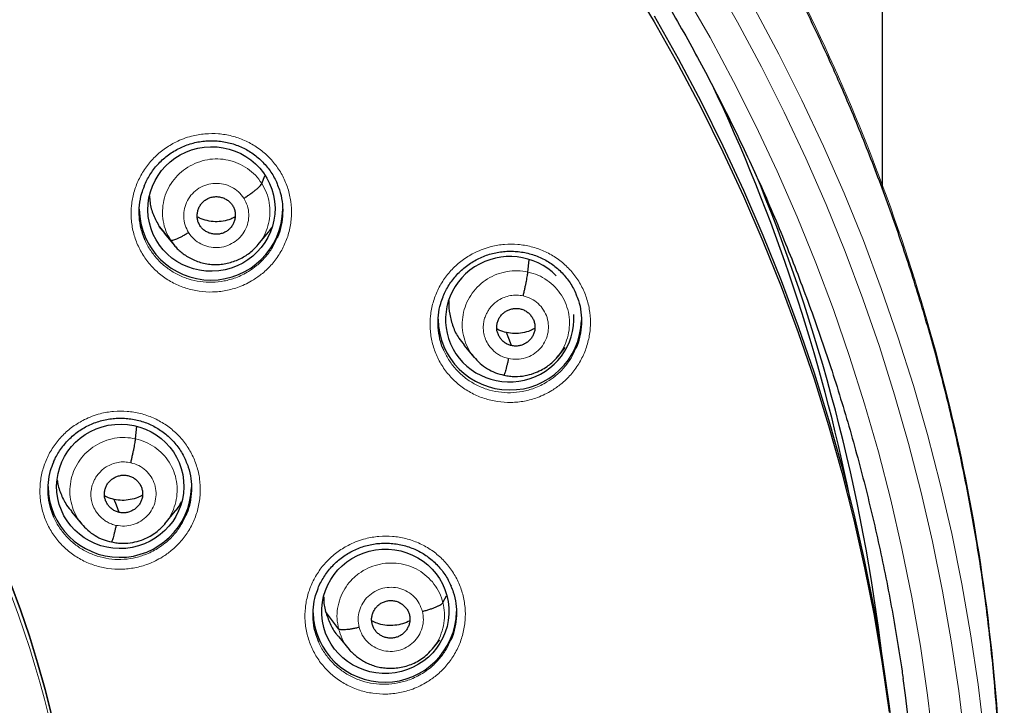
# Model space of a CAD drawing. Header units: millimetres. Extents: x 8 to 2314, y 12 to 2305.
# Tile 77 of 156: x 1110 to 1134, y 1816 to 1832. Entities that reach past the tile are written whole.
import ezdxf

# ---------------------------------------------------------------- set-up
doc = ezdxf.new("R2010")
doc.units = ezdxf.units.MM

msp = doc.modelspace()

# ---------------------------------------------------------------- linework, layer by layer
at = {"color": 7, "linetype": 'Continuous', "lineweight": 30}
for p, q in [((1130.879, 1828.305), (1130.879, 2140.264)), ((1116.174, 1828.419), (1116.249, 1828.604)), ((1113.745, 1827.402), (1113.865, 1827.249)), ((1114.015, 1827.076), (1113.745, 1827.402)), ((1113.859, 1827.244), (1114.105, 1826.95)), ((1116.083, 1826.966), (1116.33, 1827.265)), ((1122.481, 1826.324), (1122.507, 1826.616)), ((1120.963, 1824.595), (1121.209, 1824.301)), ((1123.177, 1824.311), (1123.363, 1824.537)), ((1123.18, 1824.324), (1123.173, 1824.315)), ((1113.184, 1822.374), (1113.21, 1822.672)), ((1111.665, 1820.647), (1111.911, 1820.353)), ((1113.88, 1820.362), (1114.125, 1820.658)), ((1113.883, 1820.374), (1113.876, 1820.366)), ((1120.466, 1818.496), (1120.554, 1818.659)), ((1117.995, 1817.872), (1117.687, 1818.288)), ((1118.79, 1817.988), (1118.79, 1817.988)), ((1117.997, 1817.682), (1118.243, 1817.387)), ((1120.217, 1817.399), (1120.396, 1817.616)), ((1118.246, 1817.39), (1118.232, 1817.405))]:
    msp.add_line(p, q, dxfattribs=at)
at = {"color": 252, "linetype": 'Continuous', "lineweight": 0}
msp.add_line((1114.107, 1826.957), (1114.015, 1827.076), dxfattribs=at)
at = {"color": 7, "linetype": 'Continuous', "lineweight": 30, "flags": 128}
for points in [[(1124.872, 1833.243), (1125.47, 1832.247), (1126.041, 1831.236), (1126.585, 1830.21), (1127.101, 1829.17), (1127.59, 1828.118), (1128.05, 1827.054), (1128.482, 1825.978), (1128.885, 1824.891), (1129.259, 1823.794), (1129.603, 1822.688), (1129.918, 1821.574), (1130.203, 1820.452), (1130.458, 1819.323), (1130.683, 1818.188), (1130.877, 1817.047), (1131.041, 1815.902)], [(1125.47, 1832.39), (1126.041, 1831.379), (1126.585, 1830.353), (1127.101, 1829.314), (1127.59, 1828.261), (1128.05, 1827.197), (1128.482, 1826.121), (1128.885, 1825.034), (1129.259, 1823.937), (1129.603, 1822.832), (1129.918, 1821.717), (1130.203, 1820.595), (1130.458, 1819.466), (1130.683, 1818.331), (1130.877, 1817.19), (1131.041, 1816.045), (1131.175, 1814.896), (1131.277, 1813.744), (1131.349, 1812.59), (1131.39, 1811.434), (1131.401, 1810.471)], [(1122.092, 1824.58), (1122.027, 1824.753), (1121.975, 1824.889)], [(1112.795, 1820.63), (1112.73, 1820.803), (1112.678, 1820.94)], [(1110.228, 1818.937), (1110.455, 1818.321), (1110.666, 1817.699), (1110.86, 1817.071), (1111.037, 1816.439), (1111.197, 1815.803), (1111.34, 1815.163), (1111.466, 1814.519), (1111.575, 1813.872), (1111.666, 1813.223), (1111.74, 1812.571), (1111.797, 1811.918), (1111.836, 1811.264), (1111.858, 1810.608), (1111.862, 1809.953), (1111.849, 1809.298), (1111.818, 1808.643), (1111.769, 1807.989), (1111.76, 1807.881)], [(1111.76, 1807.881), (1111.769, 1807.989), (1111.818, 1808.643), (1111.849, 1809.298), (1111.862, 1809.953), (1111.858, 1810.608), (1111.836, 1811.264), (1111.797, 1811.918), (1111.74, 1812.571), (1111.666, 1813.223), (1111.575, 1813.872), (1111.466, 1814.519), (1111.34, 1815.163), (1111.197, 1815.803), (1111.037, 1816.439), (1110.86, 1817.071), (1110.666, 1817.699), (1110.455, 1818.321), (1110.228, 1818.937)]]:
    msp.add_lwpolyline(points, dxfattribs=at)
at = {"color": 252, "linetype": 'Continuous', "lineweight": 0, "flags": 128}
for points in [[(1132.83, 1815.219), (1132.687, 1816.406), (1132.512, 1817.59), (1132.306, 1818.768), (1132.068, 1819.941), (1131.8, 1821.107), (1131.5, 1822.266), (1131.169, 1823.416), (1130.808, 1824.558), (1130.416, 1825.69), (1129.995, 1826.812), (1129.544, 1827.923), (1129.063, 1829.021), (1128.553, 1830.107), (1128.014, 1831.179), (1127.447, 1832.237), (1126.852, 1833.281)], [(1126.21, 1832.907), (1126.796, 1831.88), (1127.354, 1830.839), (1127.884, 1829.784), (1128.386, 1828.715), (1128.859, 1827.634), (1129.303, 1826.541), (1129.718, 1825.437), (1130.103, 1824.323), (1130.459, 1823.2), (1130.784, 1822.067), (1131.079, 1820.927), (1131.344, 1819.779), (1131.577, 1818.625), (1131.78, 1817.466), (1131.952, 1816.301), (1132.093, 1815.133)], [(1127.855, 1832.548), (1128.428, 1831.48), (1128.972, 1830.397), (1129.487, 1829.3), (1129.972, 1828.191), (1130.428, 1827.069), (1130.854, 1825.936), (1131.249, 1824.793), (1131.614, 1823.639), (1131.948, 1822.477), (1132.251, 1821.307), (1132.523, 1820.129), (1132.762, 1818.944), (1132.971, 1817.754), (1133.147, 1816.559), (1133.292, 1815.36), (1133.405, 1814.158), (1133.476, 1813.119)]]:
    msp.add_lwpolyline(points, dxfattribs=at)
at = {"color": 252, "linetype": 'Continuous', "lineweight": 0}
msp.add_arc((1086.401, 1809.742), 25.454, 359.5039, 180.4634, dxfattribs=at)
at = {"color": 7, "linetype": 'Continuous', "lineweight": 30}
for centre, radius, start, end in [((1087.95, 1812.351), 43.035, 11.5165, 25.3599), ((1088.022, 1812.085), 43.159, 6.7573, 22.6762), ((1114.969, 1827.833), 1.7, 180.8175, 359.1825), ((1122.051, 1825.231), 1.7, 180.8268, 358.1728), ((1112.808, 1821.268), 1.7, 180.8247, 358.4057), ((1119.087, 1818.31), 1.7, 181.7681, 359.1733), ((1088.196, 1810.53), 43.613, 351.2618, 8.1356)]:
    msp.add_arc(centre, radius, start, end, dxfattribs=at)
for centre, major_axis, ratio in [((1114.981, 1827.816), (1.496, 0.177), 0.978637), ((1112.82, 1821.248), (1.502, 0.134), 0.977463), ((1119.101, 1818.289), (1.506, 0.084), 0.97664)]:
    msp.add_ellipse(centre, major_axis=major_axis, ratio=ratio, dxfattribs=at)
for start_param, end_param in [(0.647239, 3.429873), (3.429873, 6.240031)]:
    msp.add_ellipse((1122.048, 1825.206), major_axis=(1.511, 0.172), ratio=0.975829, start_param=start_param, end_param=end_param, dxfattribs=at)
for points, knots in [([(1133.526, 1808.406), (1133.539, 1808.549), (1133.565, 1808.848), (1133.601, 1809.319), (1133.634, 1809.836), (1133.663, 1810.397), (1133.687, 1811.002), (1133.704, 1811.652), (1133.713, 1812.373), (1133.709, 1813.167), (1133.69, 1814.036), (1133.653, 1814.955), (1133.594, 1815.903), (1133.501, 1817.018), (1133.362, 1818.284), (1133.159, 1819.695), (1132.911, 1821.095), (1132.62, 1822.481), (1132.286, 1823.853), (1131.902, 1825.24), (1131.466, 1826.64), (1130.977, 1828.05), (1130.445, 1829.438), (1129.913, 1830.706), (1129.393, 1831.855), (1128.898, 1832.88), (1128.39, 1833.871), (1127.843, 1834.881), (1127.255, 1835.903), (1126.628, 1836.932), (1125.999, 1837.907), (1125.371, 1838.831), (1124.746, 1839.705), (1124.156, 1840.492), (1123.603, 1841.2), (1123.089, 1841.833), (1122.584, 1842.433), (1122.084, 1843.007), (1121.521, 1843.632), (1120.875, 1844.324), (1120.124, 1845.091), (1119.35, 1845.846), (1118.555, 1846.587), (1117.741, 1847.31), (1116.879, 1848.04), (1115.966, 1848.775), (1115.001, 1849.511), (1114.139, 1850.133), (1113.391, 1850.649), (1112.762, 1851.067), (1112.093, 1851.495), (1111.384, 1851.933), (1110.632, 1852.377), (1109.838, 1852.826), (1109.023, 1853.266), (1108.192, 1853.693), (1107.344, 1854.108), (1106.458, 1854.521), (1105.531, 1854.928), (1104.564, 1855.33), (1103.572, 1855.716), (1102.556, 1856.087), (1101.518, 1856.439), (1100.441, 1856.778), (1099.326, 1857.101), (1098.173, 1857.405), (1096.982, 1857.687), (1095.754, 1857.946), (1094.533, 1858.171), (1093.323, 1858.362), (1092.127, 1858.521), (1090.902, 1858.651), (1089.65, 1858.753), (1088.371, 1858.819), (1087.337, 1858.851), (1086.731, 1858.847), (1086.559, 1858.846)], [0, 0, 0, 0, 0.005494, 0.011571, 0.018232, 0.025477, 0.033308, 0.041725, 0.050729, 0.061313, 0.07261, 0.084622, 0.097157, 0.109693, 0.128298, 0.146842, 0.165323, 0.183741, 0.202094, 0.22038, 0.239851, 0.259237, 0.278535, 0.29774, 0.31276, 0.3276, 0.342038, 0.35607, 0.372243, 0.387841, 0.402865, 0.417317, 0.431201, 0.444517, 0.455459, 0.465991, 0.476113, 0.485829, 0.495457, 0.508639, 0.522479, 0.536978, 0.550482, 0.564515, 0.579078, 0.594176, 0.609813, 0.625995, 0.635215, 0.64493, 0.655143, 0.665856, 0.677074, 0.688801, 0.70104, 0.712711, 0.724817, 0.737358, 0.750338, 0.763757, 0.777617, 0.791261, 0.805309, 0.819761, 0.834616, 0.849872, 0.865529, 0.881585, 0.898037, 0.913147, 0.928574, 0.944316, 0.960371, 0.976739, 0.993419, 1, 1, 1, 1]), ([(1086.559, 1854.94), (1086.697, 1854.939), (1087.1, 1854.938), (1087.766, 1854.926), (1088.558, 1854.898), (1089.349, 1854.857), (1090.139, 1854.803), (1090.928, 1854.734), (1091.716, 1854.652), (1092.503, 1854.557), (1093.287, 1854.448), (1094.069, 1854.326), (1094.85, 1854.19), (1095.627, 1854.041), (1096.402, 1853.878), (1097.174, 1853.703), (1097.942, 1853.514), (1098.707, 1853.311), (1099.469, 1853.096), (1100.226, 1852.868), (1100.979, 1852.627), (1101.728, 1852.372), (1102.472, 1852.105), (1103.211, 1851.825), (1103.945, 1851.533), (1104.674, 1851.228), (1105.397, 1850.91), (1106.115, 1850.581), (1106.826, 1850.238), (1107.531, 1849.884), (1108.23, 1849.518), (1108.922, 1849.139), (1109.608, 1848.749), (1110.286, 1848.347), (1110.957, 1847.934), (1111.621, 1847.509), (1112.276, 1847.073), (1112.924, 1846.625), (1113.564, 1846.166), (1114.196, 1845.697), (1114.819, 1845.217), (1115.433, 1844.726), (1116.039, 1844.224), (1116.636, 1843.713), (1117.223, 1843.191), (1117.801, 1842.659), (1118.369, 1842.117), (1118.928, 1841.566), (1119.477, 1841.005), (1120.015, 1840.435), (1120.543, 1839.855), (1121.061, 1839.267), (1121.569, 1838.669), (1122.065, 1838.063), (1122.551, 1837.449), (1123.026, 1836.827), (1123.489, 1836.196), (1123.942, 1835.557), (1124.382, 1834.911), (1124.812, 1834.258), (1125.229, 1833.597), (1125.635, 1832.929), (1126.028, 1832.254), (1126.41, 1831.572), (1126.779, 1830.884), (1127.136, 1830.19), (1127.48, 1829.49), (1127.812, 1828.784), (1128.132, 1828.072), (1128.438, 1827.355), (1128.732, 1826.633), (1129.013, 1825.906), (1129.281, 1825.174), (1129.535, 1824.437), (1129.777, 1823.697), (1130.005, 1822.952), (1130.22, 1822.204), (1130.422, 1821.451), (1130.61, 1820.696), (1130.784, 1819.938), (1130.945, 1819.176), (1131.093, 1818.412), (1131.226, 1817.646), (1131.318, 1817.074), (1131.361, 1816.758), (1131.369, 1816.699)], [0, 0, 0, 0, 0.006403, 0.018634, 0.030864, 0.043094, 0.055324, 0.067555, 0.079785, 0.092015, 0.104246, 0.116476, 0.128707, 0.140937, 0.153167, 0.165398, 0.177628, 0.189859, 0.202089, 0.21432, 0.22655, 0.238781, 0.251011, 0.263242, 0.275473, 0.287704, 0.299934, 0.312165, 0.324396, 0.336627, 0.348858, 0.361089, 0.37332, 0.385551, 0.397782, 0.410014, 0.422245, 0.434476, 0.446708, 0.458939, 0.47117, 0.483402, 0.495634, 0.507865, 0.520097, 0.532329, 0.544561, 0.556793, 0.569025, 0.581257, 0.593489, 0.605721, 0.617954, 0.630186, 0.642418, 0.654651, 0.666883, 0.679116, 0.691349, 0.703581, 0.715814, 0.728047, 0.74028, 0.752513, 0.764746, 0.776979, 0.789212, 0.801446, 0.813679, 0.825912, 0.838146, 0.850379, 0.862613, 0.874846, 0.88708, 0.899313, 0.911547, 0.923781, 0.936015, 0.948248, 0.960482, 0.972716, 0.98495, 0.997184, 1, 1, 1, 1]), ([(1113.386, 1828.355), (1113.387, 1828.357), (1113.404, 1828.406), (1113.449, 1828.497), (1113.522, 1828.629), (1113.609, 1828.753), (1113.706, 1828.87), (1113.815, 1828.979), (1113.933, 1829.079), (1114.059, 1829.167), (1114.193, 1829.244), (1114.333, 1829.309), (1114.476, 1829.36), (1114.624, 1829.398), (1114.775, 1829.422), (1114.928, 1829.434), (1115.082, 1829.432), (1115.236, 1829.417), (1115.388, 1829.388), (1115.535, 1829.346), (1115.677, 1829.291), (1115.812, 1829.223), (1115.94, 1829.144), (1116.061, 1829.054), (1116.174, 1828.952), (1116.278, 1828.841), (1116.372, 1828.72), (1116.453, 1828.591), (1116.509, 1828.488), (1116.533, 1828.426), (1116.539, 1828.41)], [0, 0, 0, 0, 0.001211, 0.038932, 0.076324, 0.113949, 0.151868, 0.190011, 0.228284, 0.266562, 0.304722, 0.342679, 0.380349, 0.417793, 0.455503, 0.493503, 0.531703, 0.569995, 0.608236, 0.646328, 0.684209, 0.721716, 0.759006, 0.796717, 0.834778, 0.873066, 0.911435, 0.949676, 0.987644, 1, 1, 1, 1]), ([(1113.406, 1827.084), (1113.373, 1827.17), (1113.307, 1827.345), (1113.265, 1827.626), (1113.27, 1827.909), (1113.312, 1828.157), (1113.369, 1828.3), (1113.392, 1828.355)], [0, 0, 0, 0, 0.2131807, 0.4300064, 0.6468335, 0.8639408, 1, 1, 1, 1]), ([(1115.749, 1828.07), (1115.775, 1828.087), (1115.827, 1828.12), (1115.901, 1828.171), (1115.971, 1828.222), (1116.034, 1828.271), (1116.088, 1828.317), (1116.13, 1828.358), (1116.16, 1828.394), (1116.17, 1828.411), (1116.174, 1828.419)], [0, 0, 0, 0, 0.123788, 0.248426, 0.373778, 0.499417, 0.625024, 0.750517, 0.875606, 1, 1, 1, 1]), ([(1116.535, 1828.411), (1116.555, 1828.366), (1116.613, 1828.234), (1116.66, 1827.998), (1116.677, 1827.714), (1116.639, 1827.433), (1116.588, 1827.232), (1116.539, 1827.135), (1116.532, 1827.122)], [0, 0, 0, 0, 0.113137, 0.326312, 0.539785, 0.75326, 0.96698, 1, 1, 1, 1]), ([(1113.515, 1828.13), (1113.517, 1828.077), (1113.523, 1827.922), (1113.595, 1827.671), (1113.695, 1827.491), (1113.745, 1827.402)], [0, 0, 0, 0, 0.204301, 0.601876, 1, 1, 1, 1]), ([(1114.709, 1827.423), (1114.695, 1827.449), (1114.666, 1827.5), (1114.645, 1827.586), (1114.64, 1827.674), (1114.652, 1827.761), (1114.68, 1827.845), (1114.723, 1827.922), (1114.782, 1827.988), (1114.853, 1828.042), (1114.932, 1828.082), (1115.018, 1828.106), (1115.107, 1828.111), (1115.196, 1828.1), (1115.281, 1828.072), (1115.359, 1828.03), (1115.428, 1827.974), (1115.463, 1827.927), (1115.48, 1827.903)], [0, 0, 0, 0, 0.062616, 0.12509, 0.187745, 0.250478, 0.313046, 0.375342, 0.437604, 0.499999, 0.562394, 0.624657, 0.686952, 0.749521, 0.812255, 0.874909, 0.937384, 1, 1, 1, 1]), ([(1115.48, 1827.903), (1115.494, 1827.877), (1115.523, 1827.826), (1115.544, 1827.74), (1115.549, 1827.652), (1115.537, 1827.564), (1115.509, 1827.481), (1115.465, 1827.404), (1115.407, 1827.337), (1115.336, 1827.283), (1115.256, 1827.244), (1115.17, 1827.22), (1115.081, 1827.214), (1114.993, 1827.226), (1114.908, 1827.253), (1114.83, 1827.296), (1114.76, 1827.351), (1114.726, 1827.399), (1114.709, 1827.423)], [0, 0, 0, 0, 0.062616, 0.125091, 0.187745, 0.250479, 0.313048, 0.375343, 0.437605, 0.5, 0.562396, 0.624658, 0.686953, 0.749522, 0.812255, 0.874909, 0.937384, 1, 1, 1, 1]), ([(1115.543, 1827.63), (1115.509, 1827.612), (1115.419, 1827.563), (1115.257, 1827.523), (1115.066, 1827.509), (1114.877, 1827.536), (1114.734, 1827.576), (1114.662, 1827.617), (1114.645, 1827.626)], [0, 0, 0, 0, 0.1235545, 0.3264454, 0.5294446, 0.7333343, 0.9377596, 1, 1, 1, 1]), ([(1116.325, 1827.269), (1116.348, 1827.291), (1116.383, 1827.326), (1116.406, 1827.368), (1116.414, 1827.383)], [0, 0, 0, 0, 0.655924, 1, 1, 1, 1]), ([(1114.44, 1827.256), (1114.414, 1827.24), (1114.363, 1827.208), (1114.288, 1827.167), (1114.218, 1827.131), (1114.155, 1827.102), (1114.101, 1827.081), (1114.059, 1827.07), (1114.028, 1827.067), (1114.019, 1827.073), (1114.015, 1827.076)], [0, 0, 0, 0, 0.126257, 0.251681, 0.376527, 0.500855, 0.624926, 0.749299, 0.874264, 1, 1, 1, 1]), ([(1114.099, 1826.957), (1114.123, 1826.93), (1114.172, 1826.873), (1114.261, 1826.794), (1114.365, 1826.717), (1114.484, 1826.646), (1114.617, 1826.585), (1114.759, 1826.538), (1114.907, 1826.508), (1115.057, 1826.497), (1115.208, 1826.505), (1115.357, 1826.529), (1115.503, 1826.571), (1115.641, 1826.627), (1115.771, 1826.696), (1115.89, 1826.777), (1115.999, 1826.868), (1116.06, 1826.938), (1116.09, 1826.973)], [0, 0, 0, 0, 0.048733, 0.101105, 0.15759, 0.218611, 0.284154, 0.350542, 0.416801, 0.482998, 0.549257, 0.615623, 0.682061, 0.74813, 0.812689, 0.875962, 0.938291, 1, 1, 1, 1]), ([(1120.469, 1825.737), (1120.471, 1825.741), (1120.489, 1825.793), (1120.535, 1825.888), (1120.61, 1826.019), (1120.697, 1826.142), (1120.795, 1826.259), (1120.904, 1826.368), (1121.023, 1826.466), (1121.15, 1826.554), (1121.284, 1826.631), (1121.424, 1826.694), (1121.568, 1826.745), (1121.716, 1826.782), (1121.867, 1826.807), (1122.02, 1826.818), (1122.175, 1826.815), (1122.328, 1826.799), (1122.479, 1826.77), (1122.627, 1826.727), (1122.768, 1826.672), (1122.903, 1826.604), (1123.031, 1826.524), (1123.151, 1826.434), (1123.263, 1826.332), (1123.367, 1826.22), (1123.46, 1826.099), (1123.54, 1825.97), (1123.594, 1825.869), (1123.617, 1825.81), (1123.622, 1825.798)], [0, 0, 0, 0, 0.003468, 0.041173, 0.078547, 0.116158, 0.154063, 0.192194, 0.230459, 0.268735, 0.306898, 0.344865, 0.382548, 0.420008, 0.457733, 0.495748, 0.533963, 0.57227, 0.610528, 0.648638, 0.686541, 0.724071, 0.761374, 0.799097, 0.837167, 0.875461, 0.913832, 0.952072, 0.990036, 1, 1, 1, 1]), ([(1122.368, 1825.758), (1122.375, 1825.787), (1122.389, 1825.847), (1122.408, 1825.936), (1122.427, 1826.023), (1122.444, 1826.105), (1122.458, 1826.178), (1122.469, 1826.241), (1122.477, 1826.292), (1122.48, 1826.313), (1122.481, 1826.324)], [0, 0, 0, 0, 0.1237186, 0.2483752, 0.3737509, 0.4993771, 0.6249541, 0.7504614, 0.8755998, 1, 1, 1, 1]), ([(1120.488, 1824.467), (1120.487, 1824.468), (1120.442, 1824.552), (1120.392, 1824.738), (1120.345, 1825.016), (1120.353, 1825.3), (1120.395, 1825.544), (1120.453, 1825.685), (1120.474, 1825.737)], [0, 0, 0, 0, 0.003682, 0.219988, 0.43663, 0.653273, 0.870315, 1, 1, 1, 1]), ([(1120.612, 1825.66), (1120.61, 1825.651), (1120.594, 1825.539), (1120.62, 1825.322), (1120.698, 1825.026), (1120.816, 1824.779), (1120.925, 1824.65), (1120.968, 1824.599)], [0, 0, 0, 0, 0.026055, 0.293116, 0.560324, 0.827765, 1, 1, 1, 1]), ([(1123.617, 1825.799), (1123.638, 1825.75), (1123.697, 1825.615), (1123.744, 1825.376), (1123.758, 1825.093), (1123.718, 1824.812), (1123.668, 1824.615), (1123.619, 1824.52), (1123.614, 1824.51)], [0, 0, 0, 0, 0.120426, 0.33341, 0.546763, 0.760118, 0.97385, 1, 1, 1, 1]), ([(1122.092, 1824.58), (1122.064, 1824.587), (1122.007, 1824.603), (1121.93, 1824.649), (1121.863, 1824.707), (1121.809, 1824.777), (1121.769, 1824.855), (1121.744, 1824.94), (1121.739, 1825.027), (1121.75, 1825.114), (1121.779, 1825.198), (1121.823, 1825.274), (1121.882, 1825.34), (1121.953, 1825.394), (1122.033, 1825.434), (1122.119, 1825.458), (1122.209, 1825.467), (1122.267, 1825.458), (1122.297, 1825.453)], [0, 0, 0, 0, 0.062615, 0.125099, 0.187762, 0.250498, 0.31306, 0.375343, 0.437594, 0.499984, 0.562379, 0.624642, 0.686933, 0.749499, 0.812234, 0.874896, 0.937381, 1, 1, 1, 1]), ([(1122.297, 1825.453), (1122.325, 1825.445), (1122.382, 1825.429), (1122.459, 1825.383), (1122.526, 1825.325), (1122.58, 1825.255), (1122.62, 1825.177), (1122.645, 1825.093), (1122.65, 1825.005), (1122.639, 1824.918), (1122.61, 1824.835), (1122.566, 1824.758), (1122.507, 1824.692), (1122.436, 1824.639), (1122.355, 1824.599), (1122.27, 1824.574), (1122.18, 1824.565), (1122.122, 1824.575), (1122.092, 1824.58)], [0, 0, 0, 0, 0.062616, 0.125099, 0.187763, 0.250498, 0.31306, 0.375343, 0.437595, 0.499985, 0.562381, 0.624643, 0.686934, 0.7495, 0.812235, 0.874897, 0.937381, 1, 1, 1, 1]), ([(1121.975, 1824.889), (1121.913, 1824.904), (1121.832, 1824.923), (1121.761, 1824.966), (1121.745, 1824.976)], [0, 0, 0, 0, 0.768689, 1, 1, 1, 1]), ([(1122.645, 1824.989), (1122.61, 1824.97), (1122.518, 1824.921), (1122.355, 1824.878), (1122.164, 1824.858), (1122.038, 1824.878), (1121.975, 1824.889)], [0, 0, 0, 0, 0.173634, 0.449413, 0.724411, 1, 1, 1, 1]), ([(1121.2, 1824.312), (1121.247, 1824.259), (1121.343, 1824.153), (1121.517, 1824.028), (1121.707, 1823.931), (1121.845, 1823.898), (1121.913, 1823.881)], [0, 0, 0, 0, 0.251764, 0.502335, 0.751515, 1, 1, 1, 1]), ([(1121.913, 1823.881), (1121.958, 1823.873), (1122.044, 1823.855), (1122.211, 1823.846), (1122.405, 1823.863), (1122.612, 1823.918), (1122.786, 1823.994), (1122.928, 1824.08), (1123.038, 1824.167), (1123.122, 1824.247), (1123.167, 1824.299), (1123.186, 1824.322)], [0, 0, 0, 0, 0.095421, 0.186127, 0.354093, 0.504847, 0.638339, 0.754511, 0.853429, 0.935199, 1, 1, 1, 1]), ([(1122.021, 1824.275), (1122.014, 1824.246), (1122, 1824.188), (1121.981, 1824.109), (1121.962, 1824.039), (1121.946, 1823.979), (1121.932, 1823.931), (1121.921, 1823.897), (1121.916, 1823.887), (1121.914, 1823.883)], [0, 0, 0, 0, 0.147508, 0.293569, 0.439314, 0.585063, 0.730724, 0.876202, 1, 1, 1, 1]), ([(1111.242, 1821.826), (1111.257, 1821.861), (1111.292, 1821.94), (1111.361, 1822.06), (1111.446, 1822.184), (1111.544, 1822.301), (1111.652, 1822.41), (1111.77, 1822.509), (1111.896, 1822.598), (1112.03, 1822.674), (1112.169, 1822.739), (1112.313, 1822.79), (1112.461, 1822.828), (1112.611, 1822.853), (1112.764, 1822.865), (1112.919, 1822.863), (1113.073, 1822.848), (1113.224, 1822.819), (1113.372, 1822.777), (1113.514, 1822.722), (1113.649, 1822.655), (1113.777, 1822.576), (1113.898, 1822.486), (1114.012, 1822.385), (1114.116, 1822.274), (1114.21, 1822.153), (1114.291, 1822.025), (1114.348, 1821.92), (1114.373, 1821.857), (1114.379, 1821.84)], [0, 0, 0, 0, 0.028296, 0.066046, 0.104032, 0.142314, 0.180823, 0.219464, 0.258109, 0.296632, 0.33495, 0.372974, 0.410775, 0.448849, 0.487216, 0.525788, 0.564454, 0.603074, 0.641547, 0.679812, 0.717702, 0.755373, 0.793471, 0.831921, 0.870599, 0.909358, 0.947989, 0.986347, 1, 1, 1, 1]), ([(1113.071, 1821.808), (1113.078, 1821.838), (1113.092, 1821.897), (1113.111, 1821.987), (1113.13, 1822.073), (1113.147, 1822.155), (1113.161, 1822.228), (1113.172, 1822.291), (1113.18, 1822.342), (1113.183, 1822.364), (1113.184, 1822.374)], [0, 0, 0, 0, 0.123829, 0.248514, 0.373865, 0.499438, 0.624955, 0.750414, 0.875542, 1, 1, 1, 1]), ([(1111.246, 1820.521), (1111.213, 1820.607), (1111.146, 1820.78), (1111.105, 1821.059), (1111.109, 1821.342), (1111.154, 1821.603), (1111.217, 1821.759), (1111.245, 1821.828)], [0, 0, 0, 0, 0.205263, 0.415409, 0.625556, 0.835915, 1, 1, 1, 1]), ([(1114.375, 1821.841), (1114.395, 1821.797), (1114.453, 1821.666), (1114.499, 1821.432), (1114.516, 1821.15), (1114.479, 1820.869), (1114.428, 1820.669), (1114.379, 1820.571), (1114.372, 1820.557)], [0, 0, 0, 0, 0.110586, 0.324245, 0.538105, 0.751967, 0.966036, 1, 1, 1, 1]), ([(1112.795, 1820.63), (1112.767, 1820.638), (1112.709, 1820.654), (1112.633, 1820.7), (1112.566, 1820.758), (1112.512, 1820.828), (1112.472, 1820.906), (1112.447, 1820.99), (1112.441, 1821.078), (1112.453, 1821.165), (1112.481, 1821.248), (1112.526, 1821.325), (1112.585, 1821.391), (1112.656, 1821.444), (1112.736, 1821.484), (1112.822, 1821.509), (1112.912, 1821.518), (1112.97, 1821.508), (1113, 1821.503)], [0, 0, 0, 0, 0.062615, 0.125099, 0.187762, 0.250497, 0.31306, 0.375344, 0.437596, 0.499987, 0.562382, 0.624644, 0.686935, 0.749501, 0.812236, 0.874897, 0.937381, 1, 1, 1, 1]), ([(1113, 1821.503), (1113.028, 1821.495), (1113.085, 1821.479), (1113.162, 1821.434), (1113.228, 1821.375), (1113.283, 1821.306), (1113.323, 1821.228), (1113.347, 1821.143), (1113.353, 1821.056), (1113.342, 1820.969), (1113.313, 1820.885), (1113.269, 1820.809), (1113.21, 1820.743), (1113.138, 1820.69), (1113.058, 1820.65), (1112.972, 1820.625), (1112.883, 1820.616), (1112.824, 1820.626), (1112.795, 1820.63)], [0, 0, 0, 0, 0.062616, 0.125099, 0.187762, 0.250497, 0.31306, 0.375344, 0.437596, 0.499988, 0.562383, 0.624644, 0.686935, 0.749501, 0.812236, 0.874898, 0.937382, 1, 1, 1, 1]), ([(1111.328, 1821.397), (1111.329, 1821.39), (1111.335, 1821.281), (1111.406, 1821.079), (1111.518, 1820.831), (1111.628, 1820.702), (1111.671, 1820.652)], [0, 0, 0, 0, 0.024158, 0.39324, 0.762642, 1, 1, 1, 1]), ([(1112.678, 1820.94), (1112.616, 1820.955), (1112.534, 1820.974), (1112.464, 1821.017), (1112.448, 1821.027)], [0, 0, 0, 0, 0.768643, 1, 1, 1, 1]), ([(1113.348, 1821.04), (1113.313, 1821.021), (1113.221, 1820.972), (1113.058, 1820.929), (1112.867, 1820.908), (1112.741, 1820.929), (1112.678, 1820.94)], [0, 0, 0, 0, 0.173635, 0.449414, 0.724411, 1, 1, 1, 1]), ([(1114.12, 1820.663), (1114.145, 1820.689), (1114.208, 1820.756), (1114.249, 1820.839), (1114.274, 1820.889)], [0, 0, 0, 0, 0.393454, 1, 1, 1, 1]), ([(1111.902, 1820.364), (1111.95, 1820.311), (1112.046, 1820.205), (1112.22, 1820.08), (1112.41, 1819.982), (1112.548, 1819.949), (1112.616, 1819.932)], [0, 0, 0, 0, 0.251742, 0.502306, 0.751494, 1, 1, 1, 1]), ([(1112.616, 1819.933), (1112.661, 1819.924), (1112.747, 1819.906), (1112.914, 1819.897), (1113.108, 1819.914), (1113.315, 1819.969), (1113.489, 1820.045), (1113.631, 1820.131), (1113.741, 1820.218), (1113.825, 1820.298), (1113.87, 1820.35), (1113.889, 1820.373)], [0, 0, 0, 0, 0.0954236, 0.1861314, 0.3541002, 0.5048541, 0.6383459, 0.7545162, 0.8534315, 0.9352005, 1, 1, 1, 1]), ([(1112.724, 1820.325), (1112.717, 1820.297), (1112.703, 1820.239), (1112.684, 1820.16), (1112.665, 1820.09), (1112.649, 1820.03), (1112.635, 1819.982), (1112.623, 1819.948), (1112.619, 1819.938), (1112.617, 1819.934)], [0, 0, 0, 0, 0.147382, 0.293405, 0.439178, 0.584996, 0.730735, 0.876273, 1, 1, 1, 1]), ([(1117.504, 1818.826), (1117.505, 1818.829), (1117.523, 1818.879), (1117.568, 1818.972), (1117.642, 1819.103), (1117.729, 1819.227), (1117.826, 1819.344), (1117.935, 1819.452), (1118.053, 1819.551), (1118.18, 1819.64), (1118.314, 1819.716), (1118.453, 1819.78), (1118.597, 1819.831), (1118.745, 1819.869), (1118.895, 1819.894), (1119.049, 1819.905), (1119.203, 1819.903), (1119.357, 1819.888), (1119.508, 1819.859), (1119.656, 1819.817), (1119.798, 1819.762), (1119.933, 1819.695), (1120.061, 1819.616), (1120.181, 1819.526), (1120.294, 1819.425), (1120.398, 1819.313), (1120.492, 1819.193), (1120.573, 1819.065), (1120.628, 1818.962), (1120.652, 1818.9), (1120.658, 1818.885)], [0, 0, 0, 0, 0.002362, 0.040018, 0.077341, 0.114898, 0.15275, 0.190828, 0.229039, 0.267259, 0.305363, 0.343266, 0.380884, 0.418282, 0.455953, 0.493913, 0.532076, 0.570334, 0.608549, 0.646621, 0.684491, 0.721991, 0.75927, 0.796968, 0.835011, 0.873278, 0.911623, 0.949839, 0.987783, 1, 1, 1, 1]), ([(1120.654, 1818.886), (1120.674, 1818.84), (1120.732, 1818.708), (1120.779, 1818.472), (1120.795, 1818.19), (1120.756, 1817.91), (1120.706, 1817.712), (1120.657, 1817.615), (1120.651, 1817.604)], [0, 0, 0, 0, 0.114879, 0.328444, 0.542239, 0.756035, 0.97013, 1, 1, 1, 1]), ([(1117.523, 1817.563), (1117.49, 1817.65), (1117.424, 1817.824), (1117.383, 1818.104), (1117.389, 1818.386), (1117.43, 1818.631), (1117.488, 1818.773), (1117.509, 1818.826)], [0, 0, 0, 0, 0.214602, 0.431905, 0.64921, 0.86681, 1, 1, 1, 1]), ([(1117.643, 1818.634), (1117.642, 1818.62), (1117.634, 1818.503), (1117.662, 1818.388), (1117.687, 1818.288)], [0, 0, 0, 0, 0.124228, 1, 1, 1, 1]), ([(1118.79, 1817.988), (1118.784, 1818.017), (1118.773, 1818.074), (1118.78, 1818.162), (1118.803, 1818.247), (1118.842, 1818.327), (1118.894, 1818.398), (1118.96, 1818.458), (1119.036, 1818.504), (1119.12, 1818.533), (1119.208, 1818.547), (1119.297, 1818.543), (1119.384, 1818.522), (1119.464, 1818.484), (1119.536, 1818.432), (1119.597, 1818.368), (1119.645, 1818.294), (1119.663, 1818.238), (1119.672, 1818.211)], [0, 0, 0, 0, 0.0626158, 0.1250902, 0.1877444, 0.2504775, 0.3130461, 0.3753414, 0.4376034, 0.4999988, 0.5623943, 0.6246567, 0.6869523, 0.7495213, 0.8122548, 0.8749094, 0.9373841, 1, 1, 1, 1]), ([(1119.98, 1818.288), (1120.009, 1818.296), (1120.069, 1818.312), (1120.154, 1818.338), (1120.234, 1818.366), (1120.306, 1818.395), (1120.367, 1818.423), (1120.415, 1818.45), (1120.45, 1818.475), (1120.461, 1818.489), (1120.466, 1818.496)], [0, 0, 0, 0, 0.123769, 0.248401, 0.373757, 0.499407, 0.625025, 0.750527, 0.875617, 1, 1, 1, 1]), ([(1117.687, 1818.288), (1117.718, 1818.19), (1117.781, 1817.996), (1117.897, 1817.794), (1117.984, 1817.702), (1118.001, 1817.685)], [0, 0, 0, 0, 0.448445, 0.896271, 1, 1, 1, 1]), ([(1119.672, 1818.211), (1119.677, 1818.182), (1119.688, 1818.124), (1119.681, 1818.036), (1119.658, 1817.951), (1119.62, 1817.872), (1119.567, 1817.8), (1119.501, 1817.74), (1119.425, 1817.695), (1119.341, 1817.665), (1119.253, 1817.651), (1119.164, 1817.655), (1119.078, 1817.677), (1118.997, 1817.714), (1118.925, 1817.766), (1118.864, 1817.83), (1118.816, 1817.904), (1118.798, 1817.96), (1118.79, 1817.988)], [0, 0, 0, 0, 0.062616, 0.12509, 0.187745, 0.250479, 0.313047, 0.375343, 0.437604, 0.5, 0.562395, 0.624658, 0.686954, 0.749522, 0.812255, 0.87491, 0.937384, 1, 1, 1, 1]), ([(1119.681, 1818.068), (1119.669, 1818.061), (1119.603, 1818.02), (1119.466, 1817.979), (1119.278, 1817.947), (1119.088, 1817.956), (1118.917, 1817.996), (1118.82, 1818.045), (1118.778, 1818.067)], [0, 0, 0, 0, 0.044097, 0.245956, 0.447817, 0.649248, 0.850786, 1, 1, 1, 1]), ([(1118.482, 1817.91), (1118.452, 1817.903), (1118.393, 1817.889), (1118.308, 1817.872), (1118.228, 1817.859), (1118.156, 1817.852), (1118.094, 1817.849), (1118.046, 1817.851), (1118.011, 1817.859), (1118, 1817.867), (1117.995, 1817.872)], [0, 0, 0, 0, 0.126275, 0.251704, 0.376546, 0.500865, 0.624925, 0.749291, 0.874254, 1, 1, 1, 1]), ([(1118.23, 1817.403), (1118.251, 1817.378), (1118.296, 1817.328), (1118.376, 1817.256), (1118.464, 1817.187), (1118.56, 1817.121), (1118.669, 1817.062), (1118.789, 1817.013), (1118.919, 1816.974), (1119.06, 1816.949), (1119.208, 1816.939), (1119.362, 1816.947), (1119.519, 1816.972), (1119.674, 1817.016), (1119.826, 1817.081), (1119.971, 1817.168), (1120.107, 1817.276), (1120.185, 1817.364), (1120.224, 1817.408)], [0, 0, 0, 0, 0.046235, 0.092985, 0.141652, 0.1933, 0.247614, 0.304584, 0.364294, 0.426801, 0.492104, 0.559923, 0.629206, 0.699903, 0.772168, 0.846228, 0.922183, 1, 1, 1, 1])]:
    msp.add_open_spline(points, degree=3, knots=knots, dxfattribs=at)
at = {"color": 252, "linetype": 'Continuous', "lineweight": 0}
for points, knots in [([(1086.559, 1858.832), (1087.951, 1858.797), (1090.734, 1858.727), (1094.877, 1858.163), (1098.955, 1857.268), (1102.935, 1856.016), (1106.788, 1854.425), (1110.482, 1852.506), (1113.988, 1850.273), (1117.28, 1847.745), (1120.331, 1844.942), (1123.118, 1841.884), (1125.619, 1838.597), (1127.814, 1835.105), (1129.686, 1831.437), (1131.22, 1827.62), (1132.404, 1823.686), (1133.232, 1819.664), (1133.682, 1815.587), (1133.799, 1811.876), (1133.603, 1809.545), (1133.521, 1808.576)], [0, 0, 0, 0, 0.053442, 0.106885, 0.160327, 0.21377, 0.267212, 0.320654, 0.374097, 0.427539, 0.480981, 0.534424, 0.587866, 0.641309, 0.694751, 0.748193, 0.801636, 0.855078, 0.908521, 0.961963, 1, 1, 1, 1]), ([(1115.975, 1826.138), (1116.048, 1826.187), (1116.209, 1826.295), (1116.424, 1826.508), (1116.613, 1826.767), (1116.755, 1827.053), (1116.848, 1827.359), (1116.886, 1827.675), (1116.871, 1827.992), (1116.801, 1828.301), (1116.68, 1828.594), (1116.51, 1828.862), (1116.298, 1829.099), (1116.048, 1829.295), (1115.768, 1829.448), (1115.465, 1829.552), (1115.148, 1829.605), (1114.827, 1829.603), (1114.549, 1829.556), (1114.32, 1829.484), (1114.098, 1829.388), (1113.857, 1829.242), (1113.613, 1829.033), (1113.408, 1828.786), (1113.247, 1828.509), (1113.137, 1828.21), (1113.077, 1827.897), (1113.073, 1827.579), (1113.122, 1827.265), (1113.224, 1826.965), (1113.376, 1826.687), (1113.573, 1826.438), (1113.809, 1826.225), (1114.079, 1826.056), (1114.374, 1825.933), (1114.687, 1825.861), (1115.007, 1825.842), (1115.327, 1825.876), (1115.595, 1825.952), (1115.811, 1826.043), (1115.92, 1826.106), (1115.975, 1826.138)], [0, 0, 0, 0, 0.021961, 0.048859, 0.075758, 0.102648, 0.129538, 0.1564, 0.183262, 0.210089, 0.236916, 0.263715, 0.290514, 0.317307, 0.344099, 0.370908, 0.397716, 0.424557, 0.451398, 0.468178, 0.484959, 0.511854, 0.538748, 0.565643, 0.592538, 0.619421, 0.646304, 0.673155, 0.700006, 0.726823, 0.753639, 0.780434, 0.807229, 0.834024, 0.860819, 0.887636, 0.914454, 0.941306, 0.968158, 0.984079, 1, 1, 1, 1]), ([(1114.015, 1827.076), (1113.974, 1827.147), (1113.893, 1827.291), (1113.831, 1827.532), (1113.814, 1827.778), (1113.846, 1828.024), (1113.926, 1828.259), (1114.052, 1828.474), (1114.218, 1828.66), (1114.417, 1828.811), (1114.641, 1828.923), (1114.883, 1828.991), (1115.133, 1829.01), (1115.382, 1828.98), (1115.62, 1828.902), (1115.838, 1828.78), (1116.03, 1828.621), (1116.126, 1828.486), (1116.174, 1828.419)], [0, 0, 0, 0, 0.062591, 0.125095, 0.187626, 0.250136, 0.312637, 0.375086, 0.437502, 0.5, 0.562498, 0.624913, 0.687362, 0.749864, 0.812373, 0.874905, 0.93741, 1, 1, 1, 1]), ([(1114.44, 1827.256), (1114.408, 1827.314), (1114.346, 1827.432), (1114.315, 1827.631), (1114.334, 1827.831), (1114.405, 1828.02), (1114.523, 1828.184), (1114.681, 1828.313), (1114.866, 1828.397), (1115.067, 1828.432), (1115.27, 1828.414), (1115.46, 1828.344), (1115.629, 1828.23), (1115.709, 1828.124), (1115.749, 1828.07)], [0, 0, 0, 0, 0.083336, 0.16667, 0.250005, 0.333339, 0.416673, 0.500003, 0.583336, 0.666668, 0.750003, 0.833337, 0.916667, 1, 1, 1, 1]), ([(1116.174, 1828.419), (1116.215, 1828.348), (1116.296, 1828.204), (1116.358, 1827.963), (1116.375, 1827.717), (1116.343, 1827.471), (1116.261, 1827.238), (1116.172, 1827.069), (1116.099, 1826.991), (1116.083, 1826.974)], [0, 0, 0, 0, 0.159325, 0.318431, 0.477606, 0.636725, 0.795823, 0.954787, 1, 1, 1, 1]), ([(1115.749, 1828.07), (1115.78, 1828.011), (1115.843, 1827.894), (1115.874, 1827.694), (1115.855, 1827.495), (1115.784, 1827.306), (1115.665, 1827.142), (1115.508, 1827.013), (1115.323, 1826.929), (1115.122, 1826.894), (1114.919, 1826.912), (1114.728, 1826.981), (1114.56, 1827.095), (1114.48, 1827.202), (1114.44, 1827.256)], [0, 0, 0, 0, 0.083333, 0.166663, 0.249997, 0.333332, 0.416664, 0.499997, 0.583327, 0.666661, 0.749995, 0.83333, 0.916664, 1, 1, 1, 1]), ([(1115.861, 1826.338), (1115.812, 1826.31), (1115.714, 1826.253), (1115.521, 1826.171), (1115.282, 1826.104), (1114.996, 1826.072), (1114.709, 1826.09), (1114.429, 1826.153), (1114.165, 1826.263), (1113.924, 1826.415), (1113.712, 1826.604), (1113.539, 1826.828), (1113.438, 1826.992), (1113.407, 1827.082), (1113.406, 1827.084)], [0, 0, 0, 0, 0.058203, 0.116407, 0.214581, 0.312754, 0.410763, 0.508772, 0.606703, 0.704634, 0.802557, 0.90048, 0.998482, 1, 1, 1, 1]), ([(1116.532, 1827.122), (1116.499, 1827.048), (1116.426, 1826.888), (1116.261, 1826.671), (1116.07, 1826.479), (1115.926, 1826.382), (1115.861, 1826.338)], [0, 0, 0, 0, 0.230817, 0.50392, 0.777025, 1, 1, 1, 1]), ([(1123.047, 1823.518), (1123.121, 1823.567), (1123.284, 1823.675), (1123.5, 1823.888), (1123.691, 1824.145), (1123.835, 1824.431), (1123.929, 1824.736), (1123.969, 1825.051), (1123.956, 1825.368), (1123.888, 1825.678), (1123.769, 1825.971), (1123.601, 1826.239), (1123.391, 1826.476), (1123.142, 1826.674), (1122.863, 1826.828), (1122.561, 1826.932), (1122.245, 1826.986), (1121.923, 1826.986), (1121.645, 1826.94), (1121.415, 1826.869), (1121.193, 1826.775), (1120.951, 1826.63), (1120.705, 1826.421), (1120.499, 1826.175), (1120.336, 1825.899), (1120.224, 1825.6), (1120.162, 1825.288), (1120.156, 1824.97), (1120.203, 1824.657), (1120.304, 1824.357), (1120.453, 1824.078), (1120.649, 1823.829), (1120.884, 1823.615), (1121.152, 1823.445), (1121.446, 1823.321), (1121.758, 1823.248), (1122.079, 1823.227), (1122.399, 1823.26), (1122.667, 1823.334), (1122.883, 1823.424), (1122.993, 1823.487), (1123.047, 1823.518)], [0, 0, 0, 0, 0.022146, 0.049061, 0.075975, 0.102866, 0.129756, 0.156603, 0.183449, 0.210251, 0.237053, 0.26383, 0.290606, 0.317387, 0.344169, 0.370983, 0.397797, 0.424657, 0.451518, 0.468335, 0.485153, 0.512054, 0.538955, 0.565857, 0.592759, 0.619637, 0.646515, 0.673347, 0.700179, 0.72697, 0.753761, 0.780536, 0.80731, 0.834099, 0.860889, 0.887716, 0.914544, 0.941419, 0.968294, 0.984147, 1, 1, 1, 1]), ([(1121.218, 1824.298), (1121.182, 1824.341), (1121.093, 1824.446), (1120.997, 1824.646), (1120.931, 1824.883), (1120.916, 1825.13), (1120.95, 1825.375), (1121.029, 1825.61), (1121.152, 1825.826), (1121.317, 1826.014), (1121.516, 1826.166), (1121.741, 1826.277), (1121.983, 1826.343), (1122.234, 1826.365), (1122.399, 1826.338), (1122.481, 1826.324)], [0, 0, 0, 0, 0.053372, 0.1322744, 0.2111082, 0.2898981, 0.3687944, 0.4476942, 0.5264907, 0.6053265, 0.6842287, 0.7631408, 0.8420808, 0.9209871, 1, 1, 1, 1]), ([(1122.481, 1826.324), (1122.561, 1826.302), (1122.722, 1826.258), (1122.938, 1826.132), (1123.128, 1825.972), (1123.281, 1825.777), (1123.393, 1825.556), (1123.458, 1825.318), (1123.472, 1825.072), (1123.44, 1824.826), (1123.358, 1824.593), (1123.27, 1824.422), (1123.197, 1824.342), (1123.18, 1824.324)], [0, 0, 0, 0, 0.0971943, 0.1942619, 0.29137, 0.3884414, 0.4855012, 0.5824766, 0.6793988, 0.7764516, 0.8735082, 0.9704375, 1, 1, 1, 1]), ([(1122.021, 1824.275), (1121.983, 1824.284), (1121.909, 1824.303), (1121.809, 1824.352), (1121.72, 1824.41), (1121.623, 1824.495), (1121.53, 1824.611), (1121.461, 1824.757), (1121.428, 1824.892), (1121.42, 1824.993), (1121.423, 1825.064), (1121.428, 1825.108), (1121.435, 1825.147), (1121.441, 1825.177), (1121.45, 1825.213), (1121.467, 1825.267), (1121.498, 1825.34), (1121.544, 1825.42), (1121.588, 1825.482), (1121.63, 1825.53), (1121.663, 1825.563), (1121.7, 1825.596), (1121.741, 1825.628), (1121.811, 1825.676), (1121.918, 1825.729), (1122.064, 1825.769), (1122.217, 1825.784), (1122.318, 1825.767), (1122.368, 1825.758)], [0, 0, 0, 0, 0.048481, 0.094532, 0.138309, 0.179839, 0.255944, 0.322967, 0.380927, 0.429747, 0.450753, 0.469494, 0.485973, 0.500187, 0.507944, 0.532198, 0.5716, 0.606272, 0.647596, 0.665982, 0.685417, 0.705902, 0.727444, 0.750054, 0.811707, 0.873901, 0.9366, 1, 1, 1, 1]), ([(1122.368, 1825.758), (1122.433, 1825.739), (1122.562, 1825.7), (1122.727, 1825.582), (1122.857, 1825.428), (1122.941, 1825.246), (1122.975, 1825.048), (1122.955, 1824.848), (1122.884, 1824.66), (1122.765, 1824.496), (1122.608, 1824.367), (1122.423, 1824.283), (1122.221, 1824.246), (1122.088, 1824.265), (1122.021, 1824.275)], [0, 0, 0, 0, 0.083337, 0.16667, 0.250005, 0.333339, 0.416673, 0.500005, 0.583339, 0.666674, 0.750004, 0.833336, 0.916667, 1, 1, 1, 1]), ([(1123.614, 1824.51), (1123.579, 1824.434), (1123.504, 1824.271), (1123.336, 1824.052), (1123.144, 1823.861), (1122.998, 1823.764), (1122.932, 1823.72)], [0, 0, 0, 0, 0.236983, 0.50728, 0.777579, 1, 1, 1, 1]), ([(1122.932, 1823.72), (1122.883, 1823.692), (1122.785, 1823.636), (1122.593, 1823.555), (1122.353, 1823.489), (1122.066, 1823.458), (1121.779, 1823.477), (1121.5, 1823.542), (1121.237, 1823.653), (1120.997, 1823.805), (1120.787, 1823.996), (1120.611, 1824.216), (1120.529, 1824.384), (1120.488, 1824.467)], [0, 0, 0, 0, 0.058173, 0.116346, 0.214976, 0.313606, 0.412021, 0.510435, 0.608711, 0.706985, 0.805196, 0.903406, 1, 1, 1, 1]), ([(1113.82, 1819.576), (1113.891, 1819.624), (1114.051, 1819.732), (1114.264, 1819.944), (1114.454, 1820.202), (1114.595, 1820.488), (1114.687, 1820.793), (1114.724, 1821.108), (1114.709, 1821.425), (1114.639, 1821.733), (1114.518, 1822.026), (1114.348, 1822.293), (1114.135, 1822.529), (1113.884, 1822.725), (1113.604, 1822.878), (1113.301, 1822.981), (1112.984, 1823.033), (1112.663, 1823.031), (1112.385, 1822.984), (1112.155, 1822.912), (1111.934, 1822.816), (1111.693, 1822.67), (1111.449, 1822.461), (1111.245, 1822.214), (1111.085, 1821.938), (1110.975, 1821.639), (1110.916, 1821.327), (1110.912, 1821.01), (1110.961, 1820.698), (1111.064, 1820.398), (1111.215, 1820.12), (1111.413, 1819.872), (1111.65, 1819.66), (1111.92, 1819.491), (1112.216, 1819.368), (1112.528, 1819.297), (1112.849, 1819.278), (1113.169, 1819.313), (1113.438, 1819.388), (1113.654, 1819.48), (1113.765, 1819.544), (1113.82, 1819.576)], [0, 0, 0, 0, 0.021645, 0.048528, 0.075411, 0.102281, 0.129151, 0.155996, 0.182841, 0.209662, 0.236483, 0.263291, 0.290098, 0.316909, 0.343719, 0.370548, 0.397377, 0.424231, 0.451085, 0.46788, 0.484676, 0.511551, 0.538427, 0.565303, 0.592179, 0.619042, 0.645904, 0.672742, 0.699579, 0.726394, 0.753209, 0.780016, 0.806823, 0.833637, 0.860452, 0.887288, 0.914125, 0.940987, 0.967849, 0.983924, 1, 1, 1, 1]), ([(1111.921, 1820.35), (1111.885, 1820.392), (1111.796, 1820.498), (1111.7, 1820.698), (1111.634, 1820.935), (1111.619, 1821.182), (1111.653, 1821.427), (1111.732, 1821.661), (1111.855, 1821.877), (1112.02, 1822.065), (1112.219, 1822.217), (1112.444, 1822.328), (1112.686, 1822.393), (1112.937, 1822.416), (1113.101, 1822.388), (1113.184, 1822.374)], [0, 0, 0, 0, 0.053332, 0.132237, 0.211075, 0.289869, 0.368769, 0.447671, 0.526471, 0.60531, 0.684215, 0.763131, 0.842074, 0.920984, 1, 1, 1, 1]), ([(1113.184, 1822.374), (1113.264, 1822.352), (1113.425, 1822.308), (1113.641, 1822.182), (1113.83, 1822.022), (1113.984, 1821.827), (1114.096, 1821.606), (1114.161, 1821.368), (1114.175, 1821.122), (1114.143, 1820.876), (1114.061, 1820.643), (1113.973, 1820.472), (1113.9, 1820.393), (1113.883, 1820.374)], [0, 0, 0, 0, 0.0972067, 0.1942862, 0.2914064, 0.3884901, 0.4855621, 0.5825501, 0.679485, 0.7765503, 0.8736188, 0.9705599, 1, 1, 1, 1]), ([(1112.724, 1820.325), (1112.686, 1820.335), (1112.612, 1820.354), (1112.511, 1820.403), (1112.423, 1820.461), (1112.326, 1820.546), (1112.233, 1820.662), (1112.164, 1820.808), (1112.13, 1820.943), (1112.123, 1821.044), (1112.126, 1821.115), (1112.131, 1821.159), (1112.138, 1821.198), (1112.144, 1821.228), (1112.153, 1821.264), (1112.17, 1821.318), (1112.201, 1821.391), (1112.246, 1821.471), (1112.291, 1821.533), (1112.333, 1821.58), (1112.366, 1821.614), (1112.402, 1821.647), (1112.443, 1821.679), (1112.514, 1821.727), (1112.621, 1821.78), (1112.767, 1821.82), (1112.92, 1821.834), (1113.02, 1821.817), (1113.071, 1821.808)], [0, 0, 0, 0, 0.048478, 0.094525, 0.138299, 0.179826, 0.255928, 0.32295, 0.38091, 0.429734, 0.450742, 0.469487, 0.485969, 0.500187, 0.507921, 0.532154, 0.571549, 0.606224, 0.647558, 0.665949, 0.685391, 0.705884, 0.727434, 0.750054, 0.811719, 0.873918, 0.936613, 1, 1, 1, 1]), ([(1113.071, 1821.808), (1113.136, 1821.789), (1113.264, 1821.75), (1113.43, 1821.632), (1113.56, 1821.479), (1113.644, 1821.296), (1113.678, 1821.099), (1113.658, 1820.899), (1113.587, 1820.71), (1113.468, 1820.546), (1113.311, 1820.418), (1113.126, 1820.334), (1112.924, 1820.297), (1112.791, 1820.316), (1112.724, 1820.325)], [0, 0, 0, 0, 0.083337, 0.16667, 0.250005, 0.333339, 0.416673, 0.500005, 0.58334, 0.666674, 0.750004, 0.833336, 0.916667, 1, 1, 1, 1]), ([(1113.706, 1819.778), (1113.656, 1819.749), (1113.558, 1819.692), (1113.364, 1819.61), (1113.124, 1819.542), (1112.838, 1819.51), (1112.551, 1819.527), (1112.271, 1819.591), (1112.007, 1819.7), (1111.765, 1819.851), (1111.552, 1820.041), (1111.38, 1820.264), (1111.278, 1820.428), (1111.247, 1820.519), (1111.246, 1820.521)], [0, 0, 0, 0, 0.058632, 0.117265, 0.215249, 0.313232, 0.411094, 0.508955, 0.606742, 0.704528, 0.802279, 0.900029, 0.997808, 1, 1, 1, 1]), ([(1114.372, 1820.557), (1114.339, 1820.485), (1114.266, 1820.326), (1114.103, 1820.108), (1113.913, 1819.918), (1113.77, 1819.821), (1113.706, 1819.778)], [0, 0, 0, 0, 0.230622, 0.504892, 0.779163, 1, 1, 1, 1]), ([(1120.094, 1816.617), (1120.166, 1816.665), (1120.327, 1816.773), (1120.541, 1816.985), (1120.731, 1817.242), (1120.873, 1817.528), (1120.966, 1817.832), (1121.005, 1818.147), (1120.99, 1818.463), (1120.921, 1818.771), (1120.801, 1819.064), (1120.632, 1819.331), (1120.421, 1819.567), (1120.171, 1819.763), (1119.891, 1819.916), (1119.589, 1820.02), (1119.272, 1820.073), (1118.95, 1820.071), (1118.672, 1820.025), (1118.442, 1819.953), (1118.22, 1819.857), (1117.979, 1819.712), (1117.735, 1819.503), (1117.529, 1819.257), (1117.368, 1818.981), (1117.257, 1818.683), (1117.197, 1818.371), (1117.192, 1818.055), (1117.24, 1817.742), (1117.342, 1817.443), (1117.492, 1817.165), (1117.689, 1816.917), (1117.925, 1816.705), (1118.195, 1816.535), (1118.489, 1816.412), (1118.802, 1816.341), (1119.123, 1816.321), (1119.443, 1816.355), (1119.712, 1816.43), (1119.928, 1816.521), (1120.039, 1816.585), (1120.094, 1816.617)], [0, 0, 0, 0, 0.021788, 0.04868, 0.075571, 0.102436, 0.129301, 0.15613, 0.182959, 0.20976, 0.236561, 0.263352, 0.290145, 0.316951, 0.343758, 0.370596, 0.397434, 0.424307, 0.451179, 0.468007, 0.484834, 0.51171, 0.538585, 0.565462, 0.592339, 0.619193, 0.646046, 0.672865, 0.699684, 0.726479, 0.753275, 0.780069, 0.806863, 0.833679, 0.860494, 0.887343, 0.914192, 0.941074, 0.967956, 0.983978, 1, 1, 1, 1]), ([(1117.995, 1817.872), (1117.979, 1817.952), (1117.947, 1818.114), (1117.964, 1818.361), (1118.025, 1818.601), (1118.132, 1818.825), (1118.282, 1819.024), (1118.469, 1819.191), (1118.685, 1819.317), (1118.922, 1819.401), (1119.169, 1819.439), (1119.42, 1819.431), (1119.664, 1819.373), (1119.89, 1819.269), (1120.092, 1819.123), (1120.26, 1818.941), (1120.393, 1818.731), (1120.442, 1818.574), (1120.466, 1818.496)], [0, 0, 0, 0, 0.062591, 0.125095, 0.187627, 0.250136, 0.312637, 0.375086, 0.437502, 0.5, 0.562498, 0.624914, 0.687362, 0.749864, 0.812373, 0.874905, 0.93741, 1, 1, 1, 1]), ([(1118.482, 1817.91), (1118.47, 1817.975), (1118.448, 1818.106), (1118.481, 1818.306), (1118.561, 1818.49), (1118.688, 1818.648), (1118.852, 1818.768), (1119.042, 1818.843), (1119.244, 1818.867), (1119.446, 1818.839), (1119.633, 1818.76), (1119.792, 1818.637), (1119.916, 1818.477), (1119.958, 1818.351), (1119.98, 1818.288)], [0, 0, 0, 0, 0.083336, 0.16667, 0.250005, 0.333339, 0.416673, 0.500003, 0.583336, 0.666668, 0.750003, 0.833337, 0.916667, 1, 1, 1, 1]), ([(1120.466, 1818.496), (1120.482, 1818.415), (1120.514, 1818.254), (1120.497, 1818.006), (1120.435, 1817.768), (1120.34, 1817.559), (1120.249, 1817.447), (1120.21, 1817.398)], [0, 0, 0, 0, 0.210709, 0.421128, 0.631639, 0.842075, 1, 1, 1, 1]), ([(1119.98, 1818.288), (1119.991, 1818.223), (1120.014, 1818.092), (1119.98, 1817.893), (1119.9, 1817.709), (1119.773, 1817.551), (1119.609, 1817.431), (1119.419, 1817.356), (1119.217, 1817.332), (1119.016, 1817.36), (1118.828, 1817.438), (1118.67, 1817.562), (1118.545, 1817.721), (1118.503, 1817.847), (1118.482, 1817.91)], [0, 0, 0, 0, 0.083335, 0.166671, 0.250005, 0.333339, 0.41667, 0.500002, 0.583331, 0.666664, 0.749998, 0.833331, 0.916665, 1, 1, 1, 1]), ([(1118.232, 1817.405), (1118.224, 1817.414), (1118.159, 1817.482), (1118.07, 1817.638), (1118.02, 1817.794), (1117.995, 1817.872)], [0, 0, 0, 0, 0.069171, 0.534264, 1, 1, 1, 1]), ([(1119.979, 1816.82), (1119.929, 1816.792), (1119.83, 1816.734), (1119.637, 1816.653), (1119.396, 1816.585), (1119.11, 1816.554), (1118.823, 1816.572), (1118.543, 1816.635), (1118.28, 1816.745), (1118.039, 1816.897), (1117.827, 1817.086), (1117.655, 1817.309), (1117.554, 1817.472), (1117.524, 1817.562), (1117.523, 1817.563)], [0, 0, 0, 0, 0.058518, 0.117035, 0.21523, 0.313425, 0.411469, 0.509512, 0.607436, 0.705359, 0.803196, 0.901032, 0.998868, 1, 1, 1, 1]), ([(1120.651, 1817.604), (1120.617, 1817.529), (1120.543, 1817.369), (1120.378, 1817.15), (1120.187, 1816.96), (1120.043, 1816.863), (1119.979, 1816.82)], [0, 0, 0, 0, 0.234217, 0.506709, 0.779204, 1, 1, 1, 1])]:
    msp.add_open_spline(points, degree=3, knots=knots, dxfattribs=at)

doc.saveas('drawing.dxf')
